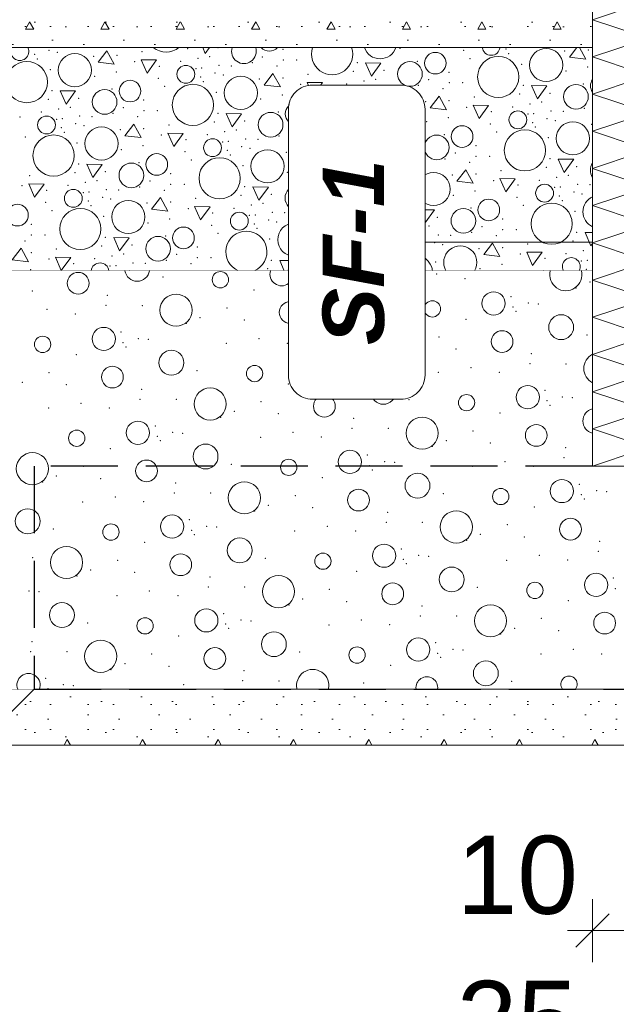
# Model space of a CAD drawing. Header units: millimetres. Extents: x -12989 to 381717, y -50461 to 30884.
# Tile 5 of 63: x 362513 to 363581, y -47825 to -46061. Entities that reach past the tile are written whole.
import ezdxf

# ---------------------------------------------------------------- set-up
doc = ezdxf.new("R2010")
doc.units = ezdxf.units.MM
doc.header["$MEASUREMENT"] = 0
doc.linetypes.add('Krawędzie ukryte', pattern=[170, 120, -50])
doc.linetypes.add('Wipeout_Contour', pattern=[1000, 0, -1000])
for name, color, linetype, lineweight in [('0_Nr_pióra__21', 7, 'Continuous', 25), ('A_OZN_ODNOSNIKI_Nr_pióra__6', 7, 'Continuous', 13), ('A_OZN_ODNOSNIKI_Nr_pióra__85', 7, 'Continuous', 13), ('A_WYPEŁNIENIA RYSUNKI_Nr_pióra__18', 9, 'Continuous', 13), ('Nowe_A__SCIANY_Nr_pióra__27', 7, 'Continuous', 25), ('Nowe_A__SCIANY_Nr_pióra__47', 7, 'Continuous', 15), ('Nowe_A__STROPY_Nr_pióra__69', 7, 'Continuous', 13), ('Nowe_A_WYM_Nr_pióra__1', 7, 'Continuous', 13), ('Nowe_A_WYM_Nr_pióra__45', 7, 'Continuous', 15), ('Nowe_A_WYM_Nr_pióra__85', 7, 'Continuous', 13)]:
    doc.layers.add(name, color=color, linetype=linetype, lineweight=lineweight)
for name, color, linetype in [('A_OZN_ODNOSNIKI', 7, 'Continuous'), ('A_WYPEŁNIENIA RYSUNKI', 7, 'Continuous'), ('Nowe_A__SCIANY', 7, 'Continuous'), ('Nowe_A__STROPY', 7, 'Continuous'), ('Nowe_A_WYM', 7, 'Continuous')]:
    doc.layers.add(name, color=color, linetype=linetype)
for name, color, linetype, lineweight, true_color in [('A_WYPEŁNIENIA RYSUNKI_Nr_pióra__242', 7, 'Continuous', 13, 0xa7a7a7), ('Nowe_A__SCIANY_Nr_pióra__169', 7, 'Continuous', 5, 0x6a6a6a), ('Nowe_A__SCIANY_Nr_pióra__174', 7, 'Continuous', 5, 0x6a6a6a), ('Nowe_A__STROPY_Nr_pióra__173', 7, 'Continuous', 5, 0x6a6a6a), ('Nowe_A__STROPY_Nr_pióra__178', 7, 'Continuous', 5, 0x6a6a6a)]:
    doc.layers.add(name, color=color, linetype=linetype, lineweight=lineweight, true_color=true_color)
doc.styles.add('STYL_AUTOMATYCZNY_5', font='arial.ttf')
doc.styles.add('STYL_AUTOMATYCZNY_6', font='arial.ttf')
doc.dimstyles.new('STYL_AUTOMATYCZNY__2', dxfattribs={"dimtxt": 139.999998, "dimasz": 57, "dimexe": 0.18, "dimexo": 0.0625, "dimgap": 0, "dimtad": 1, "dimtih": 1, "dimtoh": 1, "dimdec": 0, "dimlfac": 0.1, "dimzin": 0, "dimdsep": 46, "dimtxsty": 'STYL_AUTOMATYCZNY_5', "dimblk": 'ARROWHEAD_6', "dimblk1": 'ARROWHEAD_6', "dimblk2": 'ARROWHEAD_6', "dimcen": 0.09, "dimse1": 1, "dimse2": 1, "dimclrd": 7, "dimclre": 7, "dimclrt": 7, "dimadec": 0, "dimazin": 0, "dimtfac": 1, "dimtdec": 4, "dimtmove": 0, "dimatfit": 3, "dimfxl": 0, "dimtolj": 1, "dimtzin": 0, "dimarcsym": 0})
pattern_1 = [(0, (363535.4, -45960.6), (0, 233.827), [14.625, -120.375]), (0, (363602.9, -45843.68), (0, 233.827), [14.625, -120.375]), (60, (363535.4, -45960.6), (-202.5, 116.913), [14.625, -120.375]), (60, (363670.4, -45960.6), (-202.5, 116.913), [14.625, -120.375]), (120, (363550.03, -45960.6), (202.5, 116.913), [14.625, -120.375]), (120, (363685.03, -45960.6), (202.5, 116.913), [14.625, -120.375]), (0, (363535.404, -45938.09), (0, 45), [0, -45, 0, -67.5]), (45, (363557.904, -45938.09), (-31.8198, 31.8198), [0, -33.75, 0, -56.25])]

# ---------------------------------------------------------------- blocks, each defined once
blk = doc.blocks.new('*X22', base_point=(363535.4, -45960.6))
at = {"layer": 'Nowe_A__STROPY_Nr_pióra__178', "color": 251, "linetype": 'Continuous', "lineweight": 5, "true_color": 0x6a6a6a}
for p, q in [((362840.6, -46110.6), (362845.1, -46121.1)), ((362845.1, -46121.1), (362852.8, -46110.6)), ((363510.5, -46110.6), (363497.4, -46127.7)), ((363526.4, -46131.1), (363515.1, -46110.6)), ((362668.9, -46116.3), (362653.2, -46137)), ((362682.1, -46140.5), (362668.9, -46116.3)), ((363497.4, -46127.7), (363526.4, -46131.1)), ((362653.2, -46137), (362682.1, -46140.5)), ((362730.3, -46132.4), (362740.7, -46156.3)), ((362757.8, -46132.7), (362730.3, -46132.4)), ((362740.7, -46156.3), (362757.8, -46132.7)), ((363132.1, -46138), (363142.5, -46161.9)), ((363159.6, -46138.3), (363132.1, -46138)), ((363142.5, -46161.9), (363159.6, -46138.3)), ((362966.3, -46157.1), (362950.6, -46177.8)), ((362979.5, -46181.2), (362966.3, -46157.1)), ((362950.6, -46177.8), (362979.5, -46181.2)), ((363027.7, -46173.2), (363038, -46197)), ((363055.2, -46173.4), (363027.7, -46173.2)), ((363038, -46197), (363055.2, -46173.4)), ((363429.5, -46178.8), (363439.9, -46202.6)), ((363457, -46179), (363429.5, -46178.8)), ((363439.9, -46202.6), (363457, -46179)), ((362585.3, -46188.1), (362595.7, -46211.9)), ((362612.8, -46188.3), (362585.3, -46188.1)), ((362595.7, -46211.9), (362612.8, -46188.3)), ((363263.7, -46197.8), (363247.9, -46218.5)), ((363276.9, -46222), (363263.7, -46197.8)), ((363325, -46213.9), (363335.4, -46237.8)), ((363352.5, -46214.2), (363325, -46213.9)), ((363335.4, -46237.8), (363352.5, -46214.2)), ((362882.6, -46228.8), (362893, -46252.7)), ((362910.1, -46229.1), (362882.6, -46228.8)), ((362893, -46252.7), (362910.1, -46229.1)), ((363247.9, -46218.5), (363276.9, -46222)), ((362716.8, -46247.9), (362701.1, -46268.6)), ((362730, -46272), (362716.8, -46247.9)), ((362701.1, -46268.6), (362730, -46272)), ((362778.2, -46264), (362788.5, -46287.9)), ((362805.7, -46264.3), (362778.2, -46264)), ((362788.5, -46287.9), (362805.7, -46264.3)), ((363180, -46269.6), (363190.4, -46293.4)), ((363207.5, -46269.8), (363180, -46269.6)), ((363190.4, -46293.4), (363207.5, -46269.8)), ((363014.2, -46288.6), (362998.4, -46309.3)), ((363027.4, -46312.8), (363014.2, -46288.6)), ((363075.5, -46304.7), (363085.9, -46328.6)), ((363103, -46305), (363075.5, -46304.7)), ((363085.9, -46328.6), (363103, -46305)), ((362633.1, -46319.6), (362643.5, -46343.5)), ((362660.6, -46319.9), (362633.1, -46319.6)), ((362643.5, -46343.5), (362660.6, -46319.9)), ((362998.4, -46309.3), (363027.4, -46312.8)), ((363477.4, -46310.3), (363487.8, -46334.2)), ((363504.9, -46310.6), (363477.4, -46310.3)), ((363487.8, -46334.2), (363504.9, -46310.6)), ((363311.6, -46329.4), (363295.8, -46350.1)), ((363324.8, -46353.5), (363311.6, -46329.4)), ((362528.7, -46354.8), (362539.1, -46378.7)), ((362556.2, -46355.1), (362528.7, -46354.8)), ((362539.1, -46378.7), (362556.2, -46355.1)), ((363295.8, -46350.1), (363324.8, -46353.5)), ((363372.9, -46345.5), (363383.3, -46369.3)), ((363400.4, -46345.8), (363372.9, -46345.5)), ((363383.3, -46369.3), (363400.4, -46345.8)), ((362930.5, -46360.4), (362940.9, -46384.2)), ((362958, -46360.6), (362930.5, -46360.4)), ((362940.9, -46384.2), (362958, -46360.6)), ((362764.7, -46379.4), (362748.9, -46400.1)), ((362777.9, -46403.6), (362764.7, -46379.4)), ((362748.9, -46400.1), (362777.9, -46403.6)), ((362826, -46395.5), (362836.4, -46419.4)), ((362853.5, -46395.8), (362826, -46395.5)), ((362836.4, -46419.4), (362853.5, -46395.8)), ((363227.9, -46401.1), (363238.3, -46425)), ((363255.4, -46401.4), (363227.9, -46401.1)), ((363238.3, -46425), (363255.4, -46401.4)), ((363062.1, -46420.2), (363046.3, -46440.9)), ((363075.3, -46444.3), (363062.1, -46420.2)), ((363046.3, -46440.9), (363075.3, -46444.3)), ((363123.4, -46436.3), (363133.8, -46460.2)), ((363150.9, -46436.6), (363123.4, -46436.3)), ((363133.8, -46460.2), (363150.9, -46436.6)), ((363525.3, -46441.9), (363535.7, -46465.7)), ((363538.6, -46442), (363525.3, -46441.9)), ((362681, -46451.2), (362691.4, -46475)), ((362708.5, -46451.4), (362681, -46451.2)), ((362691.4, -46475), (362708.5, -46451.4)), ((363359.5, -46460.9), (363343.7, -46481.6)), ((363372.6, -46485.1), (363359.5, -46460.9)), ((363535.7, -46465.7), (363538.6, -46461.7)), ((362515.2, -46470.3), (362499.4, -46491)), ((362528.4, -46494.4), (362515.2, -46470.3)), ((363343.7, -46481.6), (363372.6, -46485.1)), ((363420.8, -46477), (363431.2, -46500.9)), ((363448.3, -46477.3), (363420.8, -46477)), ((363431.2, -46500.9), (363448.3, -46477.3)), ((362499.4, -46491), (362528.4, -46494.4)), ((362576.5, -46486.4), (362586.9, -46510.2)), ((362604, -46486.6), (362576.5, -46486.4)), ((362586.9, -46510.2), (362604, -46486.6)), ((362978.4, -46491.9), (362986.5, -46510.6)), ((363005.9, -46492.2), (362978.4, -46491.9)), ((362992.6, -46510.6), (363005.9, -46492.2))]:
    blk.add_line(p, q, dxfattribs=at)
for centre, radius in [((363455.6, -46141.8), 29.7), ((362611.3, -46151.1), 29.7), ((363257.1, -46138.5), 19.4), ((363369.7, -46163.2), 36.9), ((362525.4, -46172.5), 36.9), ((362810.2, -46158.5), 16), ((363211.6, -46157.9), 22.1), ((362908.7, -46191.8), 29.7), ((362710.2, -46188.5), 19.4), ((362822.8, -46213.3), 36.9), ((363509, -46198.7), 22.1), ((362664.7, -46208), 22.1), ((363107.6, -46199.2), 16), ((363007.6, -46229.3), 19.4), ((363120.2, -46254), 36.9), ((363206.1, -46232.6), 29.7), ((362560.7, -46249.3), 16), ((362962.1, -46248.8), 22.1), ((363405, -46240), 16), ((362659.2, -46282.6), 29.7), ((363305, -46270), 19.4), ((363503.5, -46273.3), 29.7), ((362573.3, -46304.1), 36.9), ((363259.5, -46289.5), 22.1), ((363417.6, -46294.8), 36.9), ((362858.1, -46290), 16), ((362758.1, -46320.1), 19.4), ((362956.6, -46323.4), 29.7), ((362712.6, -46339.6), 22.1), ((362870.7, -46344.8), 36.9), ((363155.5, -46330.8), 16), ((363055.5, -46360.8), 19.4), ((363254, -46364.1), 29.7), ((363010, -46380.3), 22.1), ((363168.1, -46385.6), 36.9), ((363452.8, -46371.5), 16), ((362608.6, -46380.8), 16), ((362508.6, -46410.9), 19.4), ((362707.1, -46414.2), 29.7), ((363352.8, -46401.6), 19.4), ((363465.5, -46426.3), 36.9), ((362621.2, -46435.7), 36.9), ((362906, -46421.6), 16), ((363307.4, -46421.1), 22.1), ((363004.5, -46454.9), 29.7), ((362806, -46451.7), 19.4), ((363203.4, -46462.3), 16), ((362760.5, -46471.1), 22.1)]:
    blk.add_circle(centre, radius, dxfattribs=at)
for centre, radius, start, end in [((362512.8, -46117.7), 16, 153.4977, 26.5023), ((362774.9, -46081.7), 36.9, 231.4266, 308.5734), ((362914.2, -46117.2), 22.1, 162.6127, 17.3873), ((362959.7, -46097.7), 19.4, 221.5151, 318.4849), ((363072.3, -46122.5), 36.9, 161.2075, 18.7925), ((363158.2, -46101), 29.7, 198.8356, 341.1644), ((363357.1, -46108.4), 16, 187.8184, 352.1816), ((363554.5, -46179.2), 19.4, 144.6896, 215.3104), ((363556.9, -46330.3), 22.1, 145.5806, 214.4194), ((363551.3, -46404.9), 29.7, 115.3577, 244.6423), ((362918.6, -46476.4), 36.9, 292.1516, 247.8484), ((363103.3, -46492.4), 19.4, 290.3613, 249.6387), ((363216, -46517.2), 36.9, 10.2394, 169.7606), ((363301.8, -46495.7), 29.7, 329.839, 210.161), ((362656.5, -46512.4), 16, 6.4947, 173.5053), ((363057.9, -46511.9), 22.1, 3.3193, 176.6807), ((363500.7, -46503.1), 16, 332.0204, 207.9796)]:
    blk.add_arc(centre, radius, start, end, dxfattribs=at)
for p in [(362813.2, -46112.4), (362867.6, -46110.8), (362867.6, -46110.8), (363193.6, -46112), (362539.5, -46122.7), (362565.2, -46115.6), (362579.8, -46119), (362644.8, -46126.1), (362687.1, -46124.4), (362731.9, -46117.9), (362831.8, -46129.9), (362852.6, -46126.7), (362947.5, -46127.4), (362984.4, -46114), (363307.6, -46115.7), (363319.1, -46130.2), (363383.8, -46113.4), (363388.7, -46121.6), (363489, -46116.8), (363531.3, -46115.1), (362544.4, -46130.9), (362718.6, -46135.9), (362762.8, -46144), (362800.9, -46135.3), (362838.7, -46147.4), (362869.4, -46142.6), (362891.7, -46143.3), (362929.3, -46137.8), (362973.3, -46143.8), (362984.7, -46133), (363008.9, -46133), (363117.1, -46137.6), (363225.1, -46135.1), (363411.5, -46140.7), (363530, -46145.2), (362567.2, -46150), (362646.7, -46162.1), (362685.7, -46154.5), (362828.4, -46148.1), (362836.9, -46163.5), (362862.6, -46156.3), (362877.2, -46159.8), (362984.4, -46165.1), (363029.3, -46158.6), (363110.5, -46153.2), (363165, -46151.5), (363165, -46151.5), (363281.8, -46154.7), (363491, -46152.7), (362760.7, -46165.8), (362772.2, -46180.2), (362841.8, -46171.6), (362942.1, -46166.8), (363016, -46176.6), (363098.2, -46176.1), (363129.1, -46170.7), (363150, -46167.5), (363226.6, -46178.5), (363244.9, -46168.2), (363282.1, -46173.7), (363306.3, -46173.7), (363414.5, -46178.4), (363522.5, -46175.8), (362570.2, -46187.7), (362678.2, -46185.1), (362864.6, -46190.8), (362983.1, -46195.3), (363060.1, -46184.8), (363125.8, -46188.9), (363136, -46188.1), (363159.9, -46197.1), (363166.8, -46183.4), (363174.6, -46200.5), (363189, -46184.1), (363270.6, -46184.5), (363326.7, -46199.4), (363407.9, -46193.9), (363462.4, -46192.3), (363462.4, -46192.3), (362563.7, -46203.2), (362603.1, -46217.6), (362618.1, -46201.6), (362618.1, -46201.6), (362698, -46218.2), (362734.9, -46204.8), (362944.1, -46202.8), (363058.1, -46206.5), (363134.3, -46204.2), (363139.2, -46212.4), (363239.5, -46207.6), (363281.8, -46205.9), (363313.4, -46217.4), (363395.6, -46216.8), (363426.5, -46211.4), (363447.4, -46208.2), (362513.3, -46234.8), (362551.4, -46226.1), (362582.3, -46220.7), (362619.9, -46233.5), (362642.2, -46234.2), (362679.8, -46228.6), (362723.8, -46234.6), (362735.2, -46223.8), (362759.4, -46223.8), (362867.6, -46228.5), (362975.6, -46225.9), (363069.6, -46221), (363162, -46231.5), (363280.5, -46236), (363357.5, -46225.5), (363423.1, -46229.6), (363433.4, -46228.8), (363464.2, -46224.1), (363486.4, -46224.8), (363524, -46219.3), (362578.9, -46239), (362589.2, -46238.2), (362613.1, -46247.1), (362627.7, -46250.6), (362779.8, -46249.4), (362861, -46244), (362915.5, -46242.3), (362915.5, -46242.3), (363032.3, -46245.5), (363241.5, -46243.6), (363355.5, -46247.3), (363431.7, -46245), (363436.5, -46253.1), (363457.3, -46237.8), (363471.9, -46241.3), (363536.9, -46248.3), (362522.7, -46271), (362587.4, -46254.3), (362592.3, -46262.4), (362692.6, -46257.7), (362734.9, -46256), (362766.5, -46267.4), (362848.7, -46266.9), (362879.6, -46261.5), (362900.5, -46258.3), (362977.1, -46269.3), (362995.4, -46259), (363032.6, -46264.6), (363056.8, -46264.6), (363165, -46269.2), (363273, -46266.6), (363367, -46261.7), (362615.1, -46281.6), (362733.6, -46286.1), (362810.6, -46275.6), (362876.3, -46279.7), (362886.5, -46278.9), (362910.4, -46287.9), (362917.3, -46274.2), (362939.5, -46274.9), (363021.1, -46275.3), (363158.4, -46284.7), (363212.9, -46283.1), (363212.9, -46283.1), (363329.7, -46286.3), (363459.4, -46272.3), (362694.6, -46293.6), (362808.6, -46297.3), (362884.8, -46295), (362889.7, -46303.2), (362925.1, -46291.3), (362990, -46298.4), (363032.3, -46296.7), (363077.2, -46290.2), (363177, -46302.2), (363197.9, -46299.1), (363292.8, -46299.7), (363330, -46305.3), (363354.2, -46305.3), (362618.1, -46319.3), (362726.1, -46316.7), (362820.1, -46311.8), (362912.5, -46322.3), (363063.9, -46308.2), (363108, -46316.3), (363146.1, -46307.6), (363173.6, -46320.4), (363183.9, -46319.7), (363214.7, -46314.9), (363236.9, -46315.6), (363274.5, -46310.1), (363318.5, -46316.1), (363462.4, -46309.9), (363510.3, -46323.8), (363510.3, -46323.8), (362530.3, -46340.2), (362611.5, -46334.8), (362666, -46333.2), (362666, -46333.2), (362782.8, -46336.4), (362992, -46334.4), (363031, -46326.8), (363106, -46338.1), (363182.2, -46335.8), (363207.8, -46328.6), (363222.4, -46332.1), (363287.4, -46339.1), (363329.7, -46337.4), (363374.5, -46330.9), (363455.8, -46325.5), (363495.2, -46339.8), (362517, -46358.3), (362599.2, -46357.7), (362630.1, -46352.3), (362651, -46349.1), (362745.9, -46349.8), (362783.1, -46355.4), (362807.3, -46355.4), (363023.5, -46357.4), (363117.5, -46352.5), (363187, -46343.9), (363361.3, -46348.9), (363405.4, -46357.1), (363443.5, -46348.4), (363474.4, -46343), (363512, -46355.7), (363534.3, -46356.4), (362561.1, -46366.4), (362626.8, -46370.5), (362637, -46369.7), (362667.8, -46365), (362690, -46365.7), (362727.6, -46360.2), (362771.6, -46366.2), (362908.9, -46375.5), (362915.5, -46360), (362963.4, -46373.9), (362963.4, -46373.9), (363080.2, -46377.1), (363209.9, -46363.1), (363289.4, -46375.1), (363328.4, -46367.6), (363471, -46361.2), (363479.5, -46376.5), (363481.3, -46360.4), (363505.2, -46369.4), (363519.8, -46372.8), (362559.1, -46388.1), (362635.3, -46385.8), (362640.2, -46394), (362661, -46378.7), (362675.6, -46382.1), (362740.5, -46389.2), (362782.8, -46387.5), (362827.7, -46381), (362927.5, -46393), (362948.4, -46389.9), (363043.3, -46390.5), (363403.4, -46378.8), (363414.8, -46393.3), (363484.4, -46384.7), (362570.6, -46402.6), (362814.4, -46399), (362858.5, -46407.1), (362896.6, -46398.4), (362924.1, -46411.3), (362934.4, -46410.5), (362965.2, -46405.8), (362987.4, -46406.5), (363025, -46400.9), (363069, -46406.9), (363080.5, -46396.1), (363104.7, -46396.1), (363212.9, -46400.8), (363320.8, -46398.2), (363507.2, -46403.8), (362533.3, -46427.2), (362663, -46413.1), (362742.5, -46425.2), (362781.5, -46417.7), (362856.5, -46428.9), (362932.7, -46426.6), (362958.3, -46419.5), (362972.9, -46422.9), (363037.9, -46430), (363080.2, -46428.3), (363125, -46421.7), (363206.3, -46416.3), (363260.8, -46414.7), (363260.8, -46414.7), (363377.6, -46417.8), (362533.6, -46446.2), (362557.8, -46446.2), (362868, -46443.3), (362937.5, -46434.7), (363111.8, -46439.8), (363194, -46439.2), (363224.9, -46433.8), (363245.8, -46430.6), (363262.5, -46446.5), (363284.8, -46447.2), (363322.4, -46441.7), (363340.6, -46431.3), (363366.4, -46447.6), (363377.9, -46436.9), (363402.1, -46436.9), (363510.3, -46441.5), (362522.1, -46457), (362666, -46450.8), (362713.9, -46464.7), (362713.9, -46464.7), (362774, -46448.2), (362960.4, -46453.9), (363078.9, -46458.4), (363155.9, -46447.9), (363221.5, -46452), (363231.8, -46451.2), (363255.7, -46460.2), (363270.3, -46463.6), (363422.4, -46462.5), (363503.7, -46457), (362533.3, -46478.3), (362578.2, -46471.8), (362659.4, -46466.3), (362698.9, -46480.7), (362793.8, -46481.3), (362830.7, -46467.9), (363039.9, -46465.9), (363153.9, -46469.6), (363230, -46467.3), (363234.9, -46475.5), (363335.3, -46470.7), (363377.6, -46469), (363409.2, -46480.5), (363491.4, -46479.9), (363522.3, -46474.5), (362564.9, -46489.8), (362609, -46497.9), (362647.1, -46489.2), (362678, -46483.9), (362715.7, -46496.6), (362737.9, -46497.3), (362775.5, -46491.7), (362819.5, -46497.7), (362831, -46486.9), (362855.2, -46486.9), (362963.4, -46491.6), (363071.3, -46489), (363165.3, -46484.1), (363257.7, -46494.6), (363376.3, -46499.2), (363453.3, -46488.6), (363518.9, -46492.8), (363529.2, -46492), (362532, -46508.5), (362674.6, -46502.1), (362684.9, -46501.3), (362708.8, -46510.3), (362956.8, -46507.1), (363011.3, -46505.5), (363011.3, -46505.5), (363128.1, -46508.7), (363337.3, -46506.7), (363451.2, -46510.4), (363527.4, -46508.1)]:
    blk.add_point(p, dxfattribs=at)
blk = doc.blocks.new('ElemPrzekroju_11_1', base_point=(363535.4, -45960.6))
at = {"color": 254, "linetype": 'Wipeout_Contour', "lineweight": 0, "ltscale": 1460263.096307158}
blk.add_wipeout([(360751.7, -46110.6), (363538.6, -46110.6), (363538.6, -46060.6), (360751.7, -46060.6)], dxfattribs=at).dxf.layer = 'Nowe_A__STROPY'
at = {"color": 254, "linetype": 'Wipeout_Contour', "lineweight": 0, "ltscale": 2194109.757672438}
blk.add_wipeout([(360751.7, -47260.6), (363713.4, -47260.6), (363713.4, -46860.6), (363538.6, -46860.6), (363538.6, -46510.6), (360751.7, -46510.6)], dxfattribs=at).dxf.layer = 'Nowe_A__STROPY'
at = {"layer": 'Nowe_A__STROPY_Nr_pióra__173', "linetype": 'Continuous', "lineweight": 5, "true_color": 0x6a6a6a}
h = blk.add_hatch(dxfattribs=at)
h.set_pattern_fill('Grunt_0001', color=251, style=0, pattern_type=2)
h.set_pattern_definition([(45, (363535.4, -45960.59), (-95.4594, 95.4594), []), (45, (363503.58, -45928.77), (-190.92, 190.92), []), (45, (363471.76, -45896.95), (-190.92, 190.92), []), (135, (363439.945, -45865.132), (31.8198, 31.8198), [135, -135])])
h.paths.add_polyline_path([(360751.7, -47260.6), (363713.4, -47260.6), (363713.4, -46860.6), (363538.6, -46860.6), (363538.6, -46510.6), (360751.7, -46510.6)])
at = {"layer": 'Nowe_A__STROPY_Nr_pióra__178', "linetype": 'Continuous', "lineweight": 5, "true_color": 0x6a6a6a}
h = blk.add_hatch(dxfattribs=at)
h.set_pattern_fill('Chudy_beton_B15_I_WSC_0001', color=251, style=0, pattern_type=2)
h.set_pattern_definition(pattern_1)
h.paths.add_polyline_path([(360751.7, -46110.6), (363538.6, -46110.6), (363538.6, -46060.6), (360751.7, -46060.6)])
at = {"layer": 'Nowe_A__STROPY_Nr_pióra__69', "color": 7, "linetype": 'Continuous', "lineweight": 13}
blk.add_line((363713.4, -47260.6), (360751.7, -47260.6), dxfattribs=at)
at = {"color": 254, "linetype": 'Wipeout_Contour', "lineweight": 0, "ltscale": 1460377.198428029}
blk.add_wipeout([(360751.7, -46510.6), (363538.6, -46510.6), (363538.6, -46110.6), (360751.7, -46110.6)], dxfattribs=at).dxf.layer = 'Nowe_A__STROPY'
at = {"layer": 'Nowe_A__STROPY_Nr_pióra__69', "color": 7, "linetype": 'Continuous', "lineweight": 13}
for p, q in [((363538.6, -46110.6), (360751.7, -46110.6)), ((363538.6, -46510.6), (360751.7, -46510.6))]:
    blk.add_line(p, q, dxfattribs=at)
at = {"layer": 'Nowe_A__STROPY', "lineweight": 0}
blk.add_blockref('*X22', (363535.4, -45960.6), dxfattribs=at)
blk = doc.blocks.new('*X154', base_point=(363535.4, -45960.6))
at = {"layer": 'A_WYPEŁNIENIA RYSUNKI_Nr_pióra__242', "color": 253, "linetype": 'Continuous', "lineweight": 13, "true_color": 0xa7a7a7}
for centre, radius in [((362617.4, -46533), 19.5), ((362872.1, -46526.6), 14.6), ((362792.6, -46581.2), 28.8), ((363102.8, -46559.5), 22.3), ((363361.4, -46569.1), 20.8), ((362997.1, -46585.2), 19.5), ((363251.8, -46578.9), 14.6), ((363172.2, -46633.5), 28.8), ((363482.5, -46611.7), 22.3), ((362663.2, -46632.8), 20.8), ((363376.7, -46637.5), 19.5), ((362553.6, -46642.5), 14.6), ((362784.3, -46675.4), 22.3), ((363042.9, -46685), 20.8), ((362678.6, -46701.1), 19.5), ((362933.3, -46694.8), 14.6), ((363164, -46727.6), 22.3), ((362853.8, -46749.4), 28.8), ((363422.6, -46737.2), 20.8), ((363058.3, -46753.4), 19.5), ((363313, -46747), 14.6), ((362724.4, -46800.9), 20.8), ((363233.5, -46801.7), 28.8), ((362614.8, -46810.7), 14.6), ((363437.9, -46805.6), 19.5), ((362845.5, -46843.5), 22.3), ((363104.1, -46853.2), 20.8), ((362535.3, -46865.3), 28.8), ((362739.8, -46869.3), 19.5), ((362994.5, -46862.9), 14.6), ((362915, -46917.6), 28.8), ((363225.2, -46895.8), 22.3), ((363483.8, -46905.4), 20.8), ((363119.5, -46921.5), 19.5), ((363374.2, -46915.2), 14.6), ((362527, -46959.5), 22.3), ((363294.7, -46969.8), 28.8), ((362785.6, -46969.1), 20.8), ((363499.2, -46973.8), 19.5), ((362676, -46978.9), 14.6), ((362906.7, -47011.7), 22.3), ((362596.5, -47033.5), 28.8), ((363165.3, -47021.3), 20.8), ((362801, -47037.5), 19.5), ((363055.7, -47031.1), 14.6), ((363286.4, -47063.9), 22.3), ((362976.2, -47085.7), 28.8), ((363545, -47073.6), 20.8), ((363180.7, -47089.7), 19.5), ((363435.4, -47083.4), 14.6), ((362588.3, -47127.6), 22.3), ((362846.9, -47137.2), 20.8), ((363355.9, -47138), 28.8), ((362737.2, -47147), 14.6), ((363560.4, -47142), 19.5), ((362967.9, -47179.9), 22.3), ((363226.5, -47189.5), 20.8), ((362657.7, -47201.6), 28.8), ((362862.2, -47205.6), 19.5), ((363116.9, -47199.3), 14.6), ((363347.6, -47232.1), 22.3)]:
    blk.add_circle(centre, radius, dxfattribs=at)
for centre, radius, start, end in [((362723.1, -46507.2), 22.3, 188.7476, 351.2524), ((362981.7, -46516.8), 20.8, 162.5321, 17.4679), ((363490.7, -46517.6), 28.8, 165.9531, 14.0469), ((363551.9, -46685.7), 28.8, 117.5492, 242.4508), ((363543.7, -46779.9), 22.3, 103.1182, 256.8818), ((362528.4, -47253.2), 20.8, 339.0599, 200.9401), ((363037.4, -47253.9), 28.8, 346.5344, 193.4656), ((363241.9, -47257.9), 19.5, 351.9911, 188.0089), ((363496.6, -47251.5), 14.6, 321.4632, 218.5368)]:
    blk.add_arc(centre, radius, start, end, dxfattribs=at)
for p in [(363043.9, -46516.2), (363061.8, -46517.8), (363259.6, -46516.3), (362769.2, -46521.5), (363016.4, -46523.3), (363021.7, -46531.1), (363201.3, -46524.8), (363310.4, -46524.6), (363534, -46530.9), (362535, -46546.6), (362932.3, -46545.1), (363509.2, -46541.5), (362669.7, -46554.8), (363392.5, -46556.8), (363423.5, -46568.5), (363441.5, -46570), (362561.4, -46579.9), (362612.2, -46588.3), (362667.1, -46572.8), (362732, -46572.9), (362732, -46572.9), (362883.8, -46577.1), (363148.8, -46573.7), (363396.1, -46575.6), (363401.4, -46583.3), (362811, -46605.1), (362835.8, -46594.5), (362914.7, -46598.9), (363312, -46597.4), (362694.3, -46620.4), (363049.4, -46607.1), (362697.9, -46639.2), (362725.4, -46632.1), (362743.3, -46633.7), (362882.8, -46640.7), (362941.1, -46632.2), (362991.9, -46640.5), (363046.8, -46625.1), (363111.6, -46625.2), (363111.6, -46625.2), (363263.5, -46629.3), (363528.5, -46626), (362703.2, -46647), (363190.7, -46657.4), (363215.5, -46646.8), (363294.3, -46651.1), (363429.1, -46659.3), (362613.8, -46661), (363074, -46672.7), (362565.3, -46693), (362830.4, -46689.7), (363077.6, -46691.5), (363105.1, -46684.4), (363123, -46685.9), (363262.5, -46692.9), (363320.8, -46684.4), (363371.6, -46692.8), (363426.4, -46677.3), (363491.3, -46677.4), (363491.3, -46677.4), (362517.3, -46710.4), (363082.9, -46699.2), (362596.2, -46714.8), (362730.9, -46723), (362993.5, -46713.3), (363453.7, -46724.9), (362728.3, -46741), (362793.2, -46741.1), (362793.2, -46741.1), (362945, -46745.2), (363210.1, -46741.9), (363457.3, -46743.7), (363484.8, -46736.6), (363502.7, -46738.2), (362564.3, -46756.6), (362622.6, -46748.1), (362673.4, -46756.5), (362897, -46762.7), (363462.6, -46751.5), (362872.3, -46773.3), (362975.9, -46767), (363110.6, -46775.2), (363373.2, -46765.5), (362755.5, -46788.6), (362786.6, -46800.3), (363002.3, -46800.4), (363108, -46793.3), (363172.8, -46793.3), (363172.8, -46793.3), (363324.7, -46797.5), (362759.2, -46807.4), (362764.4, -46815.1), (362804.5, -46801.9), (362944, -46808.9), (363053.1, -46808.7), (363276.7, -46814.9), (362675, -46829.2), (363251.9, -46825.5), (363355.5, -46819.3), (363490.3, -46827.5), (363135.2, -46840.9), (363166.3, -46852.5), (363382, -46852.6), (363487.6, -46845.5), (362626.6, -46861.1), (362891.6, -46857.8), (363138.8, -46859.7), (363144.1, -46867.4), (363184.2, -46854.1), (363323.7, -46861.1), (363432.8, -46861), (362578.5, -46878.6), (362657.4, -46883), (363054.7, -46881.4), (362553.8, -46889.2), (362792.1, -46891.2), (363514.9, -46893.1), (363546, -46904.8), (363563.9, -46906.4), (362683.8, -46916.3), (362789.5, -46909.2), (362854.4, -46909.2), (362854.4, -46909.2), (363006.2, -46913.4), (363271.3, -46910.1), (363518.5, -46911.9), (363523.8, -46919.6), (362625.5, -46924.8), (362734.6, -46924.6), (362933.5, -46941.4), (362958.2, -46930.9), (363037.1, -46935.2), (363434.4, -46933.7), (362816.7, -46956.8), (363171.8, -46943.4), (362573.1, -46973.7), (362820.4, -46975.6), (362847.8, -46968.5), (362865.7, -46970), (363005.2, -46977), (363063.5, -46968.5), (363114.3, -46976.9), (363169.2, -46961.4), (363234, -46961.5), (363234, -46961.5), (363385.9, -46965.6), (362825.6, -46983.3), (363313.1, -46993.7), (363337.9, -46983.1), (363416.8, -46987.5), (362736.2, -46997.4), (363196.4, -47009), (363551.5, -46995.7), (362535.9, -47025.1), (362535.9, -47025.1), (362687.8, -47029.3), (362952.8, -47026), (363200, -47027.8), (363227.5, -47020.7), (363245.4, -47022.3), (363384.9, -47029.3), (363443.2, -47020.8), (363494, -47029.1), (363548.9, -47013.7), (362639.7, -47046.8), (363205.3, -47035.5), (362615, -47057.4), (362718.6, -47051.1), (362853.3, -47059.3), (363115.9, -47049.6), (363576.1, -47061.3), (362850.7, -47077.3), (362915.6, -47077.4), (362915.6, -47077.4), (363067.4, -47081.5), (363332.5, -47078.2), (363579.7, -47080.1), (362529.3, -47084.4), (362547.3, -47085.9), (362686.7, -47092.9), (362745, -47084.4), (362795.9, -47092.8), (363019.4, -47099), (362994.7, -47109.6), (363098.3, -47103.4), (363233, -47111.6), (363495.6, -47101.8), (362877.9, -47124.9), (363230.4, -47129.6), (363295.3, -47129.6), (363295.3, -47129.6), (363447.1, -47133.8), (362634.3, -47141.9), (362881.6, -47143.7), (362886.8, -47151.5), (362909, -47136.6), (362927, -47138.2), (363066.4, -47145.2), (363124.7, -47136.7), (363175.5, -47145), (363399.1, -47151.3), (362797.4, -47165.5), (363374.3, -47161.9), (363478, -47155.6), (362534.8, -47175.2), (363257.6, -47177.2), (363288.7, -47188.9), (363504.4, -47188.9), (362532.2, -47193.3), (362597.1, -47193.3), (362597.1, -47193.3), (362749, -47197.5), (363014, -47194.1), (363261.2, -47196), (363266.5, -47203.7), (363306.6, -47190.4), (363446.1, -47197.4), (363555.2, -47197.3), (362701, -47214.9), (362779.8, -47219.3), (363177.1, -47217.8), (362559.4, -47240.8), (362676.2, -47225.5), (362914.5, -47227.5), (362590.5, -47252.5), (362608.5, -47254.1), (362806.2, -47252.6), (362911.9, -47245.5), (362976.8, -47245.6), (362976.8, -47245.6), (363128.6, -47249.7), (363393.7, -47246.4), (362563.1, -47259.6)]:
    blk.add_point(p, dxfattribs=at)
blk = doc.blocks.new('Wypełnienie_1_1', base_point=(363535.4, -45960.6))
at = {"color": 254, "linetype": 'Wipeout_Contour', "lineweight": 0, "ltscale": 2934167.303864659}
blk.add_wipeout([(361894.5, -46510.6), (362278.2, -47260.6), (365446.5, -47260.6), (365808.9, -46720.6), (363818.5, -46720.6), (363818.5, -46860.6), (363538.6, -46860.6), (363538.6, -46510.6)], dxfattribs=at).dxf.layer = 'A_WYPEŁNIENIA RYSUNKI'
at = {"layer": 'A_WYPEŁNIENIA RYSUNKI_Nr_pióra__242', "color": 253, "linetype": 'Continuous', "lineweight": 13, "true_color": 0xa7a7a7}
blk.add_blockref('*X154', (363535.4, -45960.6), dxfattribs=at)
blk = doc.blocks.new('*D177', base_point=(363535.4, -45960.6))
at = {"layer": 'Nowe_A_WYM_Nr_pióra__45', "color": 7, "linetype": 'Continuous', "lineweight": 15}
for p, q in [((363568.6, -47663.2), (363508.6, -47723.2)), ((363668.6, -47663.2), (363608.6, -47723.2))]:
    blk.add_line(p, q, dxfattribs=at)
at = {"layer": 'Nowe_A_WYM_Nr_pióra__85', "color": 7, "linetype": 'Continuous', "lineweight": 13}
for p, q in [((363538.6, -47749.5), (363538.6, -47637)), ((363638.6, -47749.5), (363638.6, -47637)), ((363493.6, -47693.2), (363538.6, -47693.2)), ((363538.6, -47693.2), (363638.6, -47693.2)), ((363638.6, -47693.2), (363818.6, -47693.2))]:
    blk.add_line(p, q, dxfattribs=at)
at = {"layer": 'Nowe_A_WYM_Nr_pióra__1', "color": 7, "lineweight": 13, "insert": (363295.1, -47665.2), "char_height": 140, "attachment_point": 7, "style": 'STYL_AUTOMATYCZNY_5'}
blk.add_mtext('\\A1;{\\pql;\\fArial|b0|i0|c238|p0;\\W1.000000;10}', dxfattribs=at)
blk = doc.blocks.new('ARROWHEAD_6')
at = {"color": 0, "linetype": 'Continuous', "lineweight": 0}
for p, q in [((-0.5, -0.5), (0.5, 0.5)), ((0, 0), (-1, 0))]:
    blk.add_line(p, q, dxfattribs=at)
blk = doc.blocks.new('*D182', base_point=(363535.4, -45960.6))
at = {"layer": 'Nowe_A_WYM_Nr_pióra__45', "color": 7, "linetype": 'Continuous', "lineweight": 15}
for p, q in [((363568.6, -47923.2), (363508.6, -47983.2)), ((363815.4, -47923.2), (363755.4, -47983.2))]:
    blk.add_line(p, q, dxfattribs=at)
at = {"layer": 'Nowe_A_WYM_Nr_pióra__85', "color": 7, "linetype": 'Continuous', "lineweight": 13}
for p, q in [((363538.6, -48009.5), (363538.6, -47897)), ((363785.4, -48009.5), (363785.4, -47897)), ((363493.6, -47953.2), (363538.6, -47953.2)), ((363538.6, -47953.2), (363785.4, -47953.2)), ((363785.4, -47953.2), (378285.4, -47953.2))]:
    blk.add_line(p, q, dxfattribs=at)
at = {"layer": 'Nowe_A_WYM_Nr_pióra__1', "color": 7, "lineweight": 13, "insert": (363295.1, -47925.2), "char_height": 140, "attachment_point": 7, "style": 'STYL_AUTOMATYCZNY_5'}
blk.add_mtext('\\A1;{\\pql;\\fArial|b0|i0|c238|p0;\\W1.000000;25}', dxfattribs=at)
blk = doc.blocks.new('*D185', base_point=(363535.4, -45960.6))
at = {"layer": 'Nowe_A_WYM_Nr_pióra__45', "color": 7, "linetype": 'Continuous', "lineweight": 15}
for p, q in [((363568.6, -48183.2), (363508.6, -48243.2)), ((378508.5, -48243.2), (378568.5, -48183.2))]:
    blk.add_line(p, q, dxfattribs=at)
at = {"layer": 'Nowe_A_WYM_Nr_pióra__85', "color": 7, "linetype": 'Continuous', "lineweight": 13}
for p, q in [((363538.6, -48269.5), (363538.6, -48157)), ((378538.5, -48269.5), (378538.5, -48157)), ((363493.6, -48213.2), (363538.6, -48213.2)), ((363538.6, -48213.2), (378538.5, -48213.2)), ((378538.5, -48213.2), (378583.5, -48213.2))]:
    blk.add_line(p, q, dxfattribs=at)
at = {"layer": 'Nowe_A_WYM_Nr_pióra__1', "color": 7, "lineweight": 13, "insert": (370798.3, -48185.2), "char_height": 140, "attachment_point": 7, "style": 'STYL_AUTOMATYCZNY_5'}
blk.add_mtext('\\A1;{\\pql;\\fArial|b0|i0|c238|p0;\\W1.000000;1\xa0500}', dxfattribs=at)
blk = doc.blocks.new('Etykieta_4_1', base_point=(363538.6, -46459.4))
at = {"color": 254, "linetype": 'Wipeout_Contour', "lineweight": 0, "ltscale": 8785833.12055881}
blk.add_wipeout([(363238.6, -46697.8), (363238.6, -46221), (363238.6, -46221), (363232.8, -46199.4), (363217, -46183.5), (363195.4, -46177.7), (363195.4, -46177.7), (363037, -46177.7), (363037, -46177.7), (363015.4, -46183.5), (362999.6, -46199.4), (362993.8, -46221), (362993.8, -46221), (362993.8, -46697.8), (362993.8, -46697.8), (362999.6, -46719.4), (363015.4, -46735.2), (363037, -46741), (363037, -46741), (363195.4, -46741), (363195.4, -46741), (363217, -46735.2), (363232.8, -46719.4)], dxfattribs=at).dxf.layer = 'A_OZN_ODNOSNIKI'
at = {"layer": 'A_OZN_ODNOSNIKI_Nr_pióra__85', "color": 7, "linetype": 'Continuous', "lineweight": 13}
for p, q in [((363239.1, -46459.4), (363238.6, -46459.4)), ((363838.1, -46459.4), (363239.1, -46459.4))]:
    blk.add_line(p, q, dxfattribs=at)
at = {"layer": 'A_OZN_ODNOSNIKI_Nr_pióra__85', "color": 7, "linetype": 'Continuous', "lineweight": 13, "flags": 128}
blk.add_lwpolyline([(363238.6, -46697.8, -0.414214), (363195.4, -46741), (363037, -46741, -0.414214), (362993.8, -46697.8), (362993.8, -46221, -0.414214), (363037, -46177.7), (363195.4, -46177.7, -0.414214), (363238.6, -46221)], format="xyb", close=True, dxfattribs=at)
at = {"layer": 'A_OZN_ODNOSNIKI_Nr_pióra__6', "color": 7, "lineweight": 13, "insert": (363055.1, -46643.8), "char_height": 110, "attachment_point": 1, "rotation": 90, "style": 'STYL_AUTOMATYCZNY_6'}
blk.add_mtext('\\A1;{\\pql;\\pt0,6000;\\fArial|b1|i1|c238|p0;\\W1.000000;SF-1\\fArial|b1|i1|c238|p0;\\W1.000000;\\A1{\\H.66x;\\S^  ;}\\fArial|b1|i1|c238|p0;\\W1.000000;\\fArial|b1|i1|c238|p0;\\W1.000000;\\A1{\\H.66x;\\S^  ;}\\fArial|b1|i1|c238|p0;\\W1.000000; \\fArial|b1|i1|c238|p0;\\W1.000000;\\fArial|b1|i1|c238|p0;\\W1.000000;\\fArial|b1|i1|c238|p0;\\W1.000000;\\fArial|b1|i1|c238|p0;\\W1.000000;\\fArial|b1|i1|c238|p0;\\W1.000000;\\fArial|b1|i1|c238|p0;\\W1.000000;\\fArial|b1|i1|c238|p0;\\W1.000000;\\fArial|b1|i1|c238|p0;\\W1.000000;\\fArial|b1|i1|c238|p0;\\W1.000000;\\fArial|b1|i1|c238|p0;\\W1.000000;\\fArial|b1|i1|c238|p0;\\W1.000000;\\fArial|b1|i1|c238|p0;\\W1.000000;\\fArial|b1|i1|c238|p0;\\W1.000000;\\fArial|b1|i1|c238|p0;\\W1.000000;\\fArial|b1|i1|c238|p0;\\W1.000000;\\fArial|b1|i1|c238|p0;\\W1.000000;\\fArial|b1|i1|c238|p0;\\W1.000000;\\fArial|b1|i1|c238|p0;\\W1.000000;\\fArial|b1|i1|c238|p0;\\W1.000000;\\fArial|b1|i1|c238|p0;\\W1.000000;\\fArial|b1|i1|c238|p0;\\W1.000000;\\fArial|b1|i1|c238|p0;\\W1.000000;\\fArial|b1|i1|c238|p0;\\W1.000000;\\fArial|b1|i1|c238|p0;\\W1.000000;\\fArial|b1|i1|c238|p0;\\W1.000000;\\fArial|b1|i1|c238|p0;\\W1.000000;\\fArial|b1|i1|c238|p0;\\W1.000000;\\fArial|b1|i1|c238|p0;\\W1.000000;\\fArial|b1|i1|c238|p0;\\W1.000000;\\fArial|b1|i1|c238|p0;\\W1.000000;\\fArial|b1|i1|c238|p0;\\W1.000000;\\fArial|b1|i1|c238|p0;\\W1.000000;\\fArial|b1|i1|c238|p0;\\W1.000000;\\fArial|b1|i1|c238|p0;\\W1.000000;\\fArial|b1|i1|c238|p0;\\W1.000000;\\fArial|b1|i1|c238|p0;\\W1.000000;\\fArial|b1|i1|c238|p0;\\W1.000000;\\fArial|b1|i1|c238|p0;\\W1.000000;\\fArial|b1|i1|c238|p0;\\W1.000000;\\fArial|b1|i1|c238|p0;\\W1.000000;\\fArial|b1|i1|c238|p0;\\W1.000000;\\fArial|b1|i1|c238|p0;\\W1.000000;\\fArial|b1|i1|c238|p0;\\W1.000000;}', dxfattribs=at)
blk = doc.blocks.new('*X207', base_point=(363535.4, -45960.6))
at = {"layer": 'Nowe_A__SCIANY_Nr_pióra__174', "color": 251, "linetype": 'Continuous', "lineweight": 5, "true_color": 0x6a6a6a}
for p, q in [((363538.6, -45993.9), (363638.6, -45960.6)), ((363638.6, -46027.3), (363538.6, -45993.9)), ((363538.6, -46060.6), (363638.6, -46027.3)), ((363638.6, -46093.9), (363538.6, -46060.6)), ((363538.6, -46127.3), (363638.6, -46093.9)), ((363638.6, -46160.6), (363538.6, -46127.3)), ((363538.6, -46193.9), (363638.6, -46160.6)), ((363638.6, -46227.3), (363538.6, -46193.9)), ((363538.6, -46260.6), (363638.6, -46227.3)), ((363638.6, -46293.9), (363538.6, -46260.6)), ((363538.6, -46327.3), (363638.6, -46293.9)), ((363638.6, -46360.6), (363538.6, -46327.3)), ((363538.6, -46393.9), (363638.6, -46360.6)), ((363638.6, -46427.3), (363538.6, -46393.9)), ((363538.6, -46460.6), (363638.6, -46427.3)), ((363638.6, -46493.9), (363538.6, -46460.6)), ((363538.6, -46527.3), (363638.6, -46493.9)), ((363638.6, -46560.6), (363538.6, -46527.3)), ((363538.6, -46593.9), (363638.6, -46560.6)), ((363638.6, -46627.3), (363538.6, -46593.9)), ((363538.6, -46660.6), (363638.6, -46627.3)), ((363638.6, -46693.9), (363538.6, -46660.6)), ((363538.6, -46727.3), (363638.6, -46693.9)), ((363638.6, -46760.6), (363538.6, -46727.3)), ((363538.6, -46793.9), (363638.6, -46760.6)), ((363638.6, -46827.3), (363538.6, -46793.9)), ((363538.6, -46860.6), (363638.6, -46827.3))]:
    blk.add_line(p, q, dxfattribs=at)
blk = doc.blocks.new('ElemPrzekroju_134_1', base_point=(363535.4, -45960.6))
at = {"color": 254, "linetype": 'Wipeout_Contour', "lineweight": 0, "ltscale": 1466711.21960548}
blk.add_wipeout([(363818.5, -45960.6), (363638.6, -45960.6), (363638.6, -46860.6), (363818.5, -46860.6)], dxfattribs=at).dxf.layer = 'Nowe_A__SCIANY'
at = {"layer": 'Nowe_A__SCIANY_Nr_pióra__169', "linetype": 'Continuous', "lineweight": 5, "true_color": 0x6a6a6a}
h = blk.add_hatch(dxfattribs=at)
h.set_pattern_fill('Beton_0001', color=251, style=0, pattern_type=2)
h.set_pattern_definition([(45, (363535.4, -45960.59), (-63.64, 63.64), [67.5, -22.5]), (45, (363535.4, -45896.95), (-63.64, 63.64), [67.5, -22.5])])
h.paths.add_polyline_path([(363818.5, -45960.6), (363638.6, -45960.6), (363638.6, -46860.6), (363818.5, -46860.6)])
at = {"layer": 'Nowe_A__SCIANY_Nr_pióra__27', "color": 7, "linetype": 'Continuous', "lineweight": 25}
blk.add_line((363818.5, -46860.6), (363713.4, -46860.6), dxfattribs=at)
at = {"layer": 'Nowe_A__SCIANY_Nr_pióra__27', "color": 7, "linetype": 'Continuous', "lineweight": 25, "flags": 128}
blk.add_lwpolyline([(363818.5, -45960.6), (363818.5, -46160.6), (363818.5, -46260.6), (363818.5, -46720.6), (363818.5, -46860.6)], dxfattribs=at)
at = {"color": 254, "linetype": 'Wipeout_Contour', "lineweight": 0, "ltscale": 1466155.9724975}
blk.add_wipeout([(363638.6, -45960.6), (363538.6, -45960.6), (363538.6, -46860.6), (363638.6, -46860.6)], dxfattribs=at).dxf.layer = 'Nowe_A__SCIANY'
at = {"layer": 'Nowe_A__SCIANY_Nr_pióra__27', "color": 7, "linetype": 'Continuous', "lineweight": 25}
for p in [(363638.6, -45960.6), (363713.4, -46860.6)]:
    blk.add_line(p, (363638.6, -46860.6), dxfattribs=at)
at = {"layer": 'Nowe_A__SCIANY_Nr_pióra__27', "color": 7, "linetype": 'Continuous', "lineweight": 25, "flags": 128}
blk.add_lwpolyline([(363818.5, -45960.6), (363720.4, -45960.6), (363685.4, -45960.6), (363638.6, -45960.6)], dxfattribs=at)
at = {"layer": 'Nowe_A__SCIANY_Nr_pióra__47', "color": 7, "linetype": 'Continuous', "lineweight": 15}
for p, q in [((363538.6, -45960.6), (363538.6, -45980.6)), ((363638.6, -45960.6), (363538.6, -45960.6)), ((363638.6, -46860.6), (363538.6, -46860.6))]:
    blk.add_line(p, q, dxfattribs=at)
at = {"layer": 'Nowe_A__SCIANY_Nr_pióra__47', "color": 7, "linetype": 'Continuous', "lineweight": 15, "flags": 128}
blk.add_lwpolyline([(363538.6, -45980.6), (363538.6, -46060.6), (363538.6, -46110.6), (363538.6, -46510.6), (363538.6, -46860.6)], dxfattribs=at)
at = {"layer": 'Nowe_A__SCIANY', "lineweight": 0}
blk.add_blockref('*X207', (363535.4, -45960.6), dxfattribs=at)

msp = doc.modelspace()

# ---------------------------------------------------------------- block references
at = {"layer": 'Nowe_A__STROPY', "lineweight": 0}
msp.add_blockref('ElemPrzekroju_11_1', (363535.4, -45960.6), dxfattribs=at)

# ---------------------------------------------------------------- next in the draw order: block references
at = {"layer": 'A_WYPEŁNIENIA RYSUNKI_Nr_pióra__242', "color": 253, "linetype": 'Continuous', "lineweight": 13, "true_color": 0xa7a7a7}
msp.add_blockref('Wypełnienie_1_1', (363535.4, -45960.6), dxfattribs=at)

# ---------------------------------------------------------------- next in the draw order: hatches: boundary and pattern name
at = {"layer": 'A_WYPEŁNIENIA RYSUNKI_Nr_pióra__18', "linetype": 'Continuous', "lineweight": 13}
h = msp.add_hatch(dxfattribs=at)
h.set_pattern_fill('Chudy_beton_B15_I_WSC_0001', color=9, style=0, pattern_type=2)
h.set_pattern_definition(pattern_1)
h.paths.add_polyline_path([(362538.5, -47260.6), (365238.5, -47260.6), (365338.5, -47360.6), (362438.5, -47360.6)])

# ---------------------------------------------------------------- next in the draw order: linework, layer by layer
at = {"layer": '0_Nr_pióra__21', "color": 7, "linetype": 'Krawędzie ukryte', "lineweight": 25}
msp.add_lwpolyline([(362538.5, -47260.6), (365238.5, -47260.6), (365238.5, -46860.6), (362538.5, -46860.6)], close=True, dxfattribs=at)
at = {"layer": 'A_WYPEŁNIENIA RYSUNKI_Nr_pióra__18', "color": 9, "linetype": 'Continuous', "lineweight": 13, "flags": 128}
msp.add_lwpolyline([(362538.5, -47260.6), (365238.5, -47260.6), (365338.5, -47360.6), (362438.5, -47360.6)], close=True, dxfattribs=at)

# ---------------------------------------------------------------- next in the draw order: block references
at = {"layer": 'A_OZN_ODNOSNIKI', "color": 7, "linetype": 'Continuous', "lineweight": 13}
msp.add_blockref('Etykieta_4_1', (363538.6, -46459.4), dxfattribs=at)

# ---------------------------------------------------------------- next in the draw order: dimensions: what is measured, and where the dimension line sits
at = {"layer": 'Nowe_A_WYM', "color": 7, "linetype": 'Continuous', "lineweight": 13}
for base, p2, picture, middle in [((363638.6, -47693.2), (363638.6, -46860.6), '*D177', (363401.6, -47595.2)), ((363785.4, -47953.2), (363785.4, -48688.5), '*D182', (363401.6, -47855.2)), ((378538.5, -48213.2), (378538.5, -46860.6), '*D185', (371038.5, -48115.2))]:
    dim = msp.add_linear_dim(base=base, p1=(363538.6, -46860.6), p2=p2, dimstyle='STYL_AUTOMATYCZNY__2', dxfattribs=at)
    dim.commit()
    dim.dimension.update_dxf_attribs({"geometry": picture, "text_midpoint": middle, "dimtype": 160})

# ---------------------------------------------------------------- next in the draw order: block references
at = {"layer": 'Nowe_A__SCIANY', "lineweight": 0}
msp.add_blockref('ElemPrzekroju_134_1', (363535.4, -45960.6), dxfattribs=at)

doc.saveas('drawing.dxf')
